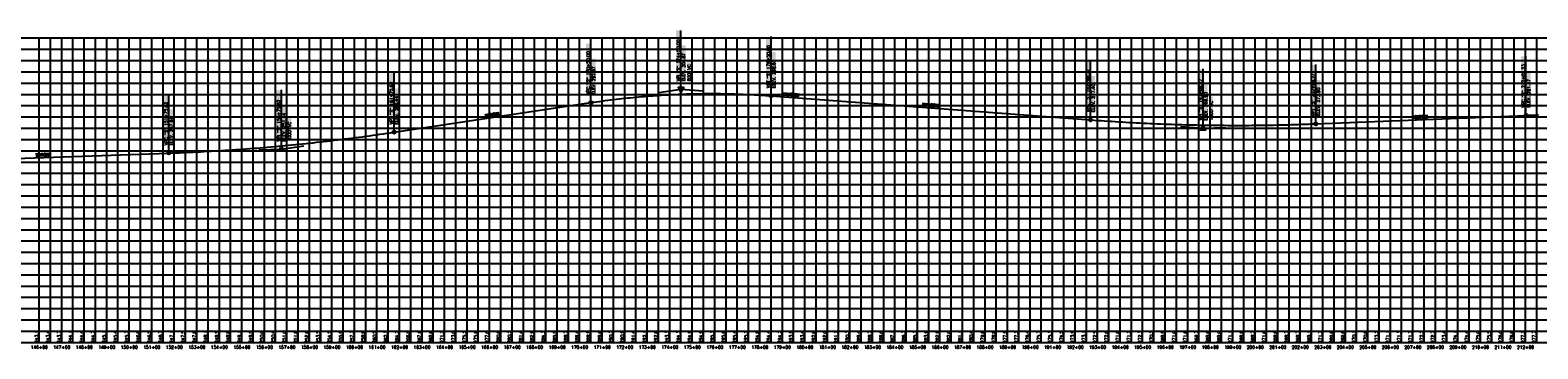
# Model space of a CAD drawing. Extents: x 114466 to 237039, y 16086 to 93345.
# Tile 7 of 81: x 151842 to 158536, y 25586 to 26999. Entities that reach past the tile are written whole.
import ezdxf
from ezdxf.enums import TextEntityAlignment as Align

# ---------------------------------------------------------------- set-up
doc = ezdxf.new("R2010")
doc.units = 0
doc.header["$LTSCALE"] = 50
doc.header["$MEASUREMENT"] = 0
doc.layers.get('0').update_dxf_attribs({"color": 1})
for name, color, linetype in [('STERL_SHIFT2-PBASE', 251, 'Continuous'), ('STERL_SHIFT2-PEGCT', 251, 'Continuous'), ('STERL_SHIFT2-PFGC', 6, 'Continuous'), ('sterl_shift2-PFGCT', 3, 'Continuous'), ('sterl_shift2-PFGCT-B', 3, 'Continuous'), ('STERL_SHIFT2-PGRID', 251, 'Continuous'), ('STERL_SHIFT2-PVGRID', 251, 'Continuous')]:
    doc.layers.add(name, color=color, linetype=linetype)
doc.styles.add('L140', font='ROMANSM.shx', dxfattribs={"height": 14})

# ---------------------------------------------------------------- blocks, each defined once
blk = doc.blocks.new('CRV_CIR')
at = {"color": 155, "const_width": 0.063, "flags": 128}
blk.add_lwpolyline([(-0.0315, 0, 1), (0.0315, 0, 1)], format="xyb", close=True, dxfattribs=at)
for radius in [0.07, 0.0187]:
    blk.add_circle((0, 0), radius)
blk = doc.blocks.new('crv_tri')
for points in [[(0.125, -0.072), (0, 0.144), (-0.125, -0.072)], [(-0.125, -0.072), (0.125, -0.072), (0, 0.144)]]:
    blk.add_hatch(color=155).paths.add_polyline_path(points)
for p, q in [((0, 0.144), (-0.125, -0.072)), ((0.125, -0.072), (0, 0.144)), ((-0.125, -0.072), (0.125, -0.072))]:
    blk.add_line(p, q)
at = {"flags": 128}
for points in [[(0, 0.144), (-0.125, -0.072), (0.125, -0.072)], [(-0.125, -0.072), (0.125, -0.072), (0, 0.144)]]:
    blk.add_lwpolyline(points, close=True, dxfattribs=at)
blk.add_circle((0, 0), 0.025)
blk.add_circle((0, 0), 0.025)
blk.add_circle((0, 0), 0.025)

msp = doc.modelspace()

# ---------------------------------------------------------------- linework, layer by layer
at = {"layer": 'STERL_SHIFT2-PBASE'}
for p, q in [((137615.98245, 25664.70566), (195633.78158, 25664.70566)), ((151881.57245, 25614.70566), (151881.57245, 25664.70566)), ((151931.57245, 25614.70566), (151931.57245, 25664.70566)), ((151981.57245, 25614.70566), (151981.57245, 25664.70566)), ((152031.57245, 25614.70566), (152031.57245, 25664.70566)), ((152081.57245, 25614.70566), (152081.57245, 25664.70566)), ((152131.57245, 25614.70566), (152131.57245, 25664.70566)), ((152181.57245, 25614.70566), (152181.57245, 25664.70566)), ((152231.57245, 25614.70566), (152231.57245, 25664.70566)), ((152281.57245, 25614.70566), (152281.57245, 25664.70566)), ((152331.57245, 25614.70566), (152331.57245, 25664.70566)), ((152381.57245, 25614.70566), (152381.57245, 25664.70566)), ((152431.57245, 25614.70566), (152431.57245, 25664.70566)), ((152481.57245, 25614.70566), (152481.57245, 25664.70566)), ((152531.57245, 25614.70566), (152531.57245, 25664.70566)), ((152581.57245, 25614.70566), (152581.57245, 25664.70566)), ((152631.57245, 25614.70566), (152631.57245, 25664.70566)), ((152681.57245, 25614.70566), (152681.57245, 25664.70566)), ((152731.57245, 25614.70566), (152731.57245, 25664.70566)), ((152781.57245, 25614.70566), (152781.57245, 25664.70566)), ((152831.57245, 25614.70566), (152831.57245, 25664.70566)), ((152881.57245, 25614.70566), (152881.57245, 25664.70566)), ((152931.57245, 25614.70566), (152931.57245, 25664.70566)), ((152981.57245, 25614.70566), (152981.57245, 25664.70566)), ((153031.57245, 25614.70566), (153031.57245, 25664.70566)), ((153081.57245, 25614.70566), (153081.57245, 25664.70566)), ((153131.57245, 25614.70566), (153131.57245, 25664.70566)), ((153181.57245, 25614.70566), (153181.57245, 25664.70566)), ((153231.57245, 25614.70566), (153231.57245, 25664.70566)), ((153281.57245, 25614.70566), (153281.57245, 25664.70566)), ((153331.57245, 25614.70566), (153331.57245, 25664.70566)), ((153381.57245, 25614.70566), (153381.57245, 25664.70566)), ((153431.57245, 25614.70566), (153431.57245, 25664.70566)), ((153481.57245, 25614.70566), (153481.57245, 25664.70566)), ((153531.57245, 25614.70566), (153531.57245, 25664.70566)), ((153581.57245, 25614.70566), (153581.57245, 25664.70566)), ((153631.57245, 25614.70566), (153631.57245, 25664.70566)), ((153681.57245, 25614.70566), (153681.57245, 25664.70566)), ((153731.57245, 25614.70566), (153731.57245, 25664.70566)), ((153781.57245, 25614.70566), (153781.57245, 25664.70566)), ((153831.57245, 25614.70566), (153831.57245, 25664.70566)), ((153881.57245, 25614.70566), (153881.57245, 25664.70566)), ((153931.57245, 25614.70566), (153931.57245, 25664.70566)), ((153981.57245, 25614.70566), (153981.57245, 25664.70566)), ((154031.57245, 25614.70566), (154031.57245, 25664.70566)), ((154081.57245, 25614.70566), (154081.57245, 25664.70566)), ((154131.57245, 25614.70566), (154131.57245, 25664.70566)), ((154181.57245, 25614.70566), (154181.57245, 25664.70566)), ((154231.57245, 25614.70566), (154231.57245, 25664.70566)), ((154281.57245, 25614.70566), (154281.57245, 25664.70566)), ((154331.57245, 25614.70566), (154331.57245, 25664.70566)), ((154381.57245, 25614.70566), (154381.57245, 25664.70566)), ((154431.57245, 25614.70566), (154431.57245, 25664.70566)), ((154481.57245, 25614.70566), (154481.57245, 25664.70566)), ((154531.57245, 25614.70566), (154531.57245, 25664.70566)), ((154581.57245, 25614.70566), (154581.57245, 25664.70566)), ((154631.57245, 25614.70566), (154631.57245, 25664.70566)), ((154681.57245, 25614.70566), (154681.57245, 25664.70566)), ((154731.57245, 25614.70566), (154731.57245, 25664.70566)), ((154781.57245, 25614.70566), (154781.57245, 25664.70566)), ((154831.57245, 25614.70566), (154831.57245, 25664.70566)), ((154881.57245, 25614.70566), (154881.57245, 25664.70566)), ((154931.57245, 25614.70566), (154931.57245, 25664.70566)), ((154981.57245, 25614.70566), (154981.57245, 25664.70566)), ((155031.57245, 25614.70566), (155031.57245, 25664.70566)), ((155081.57245, 25614.70566), (155081.57245, 25664.70566)), ((155131.57245, 25614.70566), (155131.57245, 25664.70566)), ((155181.57245, 25614.70566), (155181.57245, 25664.70566)), ((155231.57245, 25614.70566), (155231.57245, 25664.70566)), ((155281.57245, 25614.70566), (155281.57245, 25664.70566)), ((155331.57245, 25614.70566), (155331.57245, 25664.70566)), ((155381.57245, 25614.70566), (155381.57245, 25664.70566)), ((155431.57245, 25614.70566), (155431.57245, 25664.70566)), ((155481.57245, 25614.70566), (155481.57245, 25664.70566)), ((155531.57245, 25614.70566), (155531.57245, 25664.70566)), ((155581.57245, 25614.70566), (155581.57245, 25664.70566)), ((155631.57245, 25614.70566), (155631.57245, 25664.70566)), ((155681.57245, 25614.70566), (155681.57245, 25664.70566)), ((155731.57245, 25614.70566), (155731.57245, 25664.70566)), ((155781.57245, 25614.70566), (155781.57245, 25664.70566)), ((155831.57245, 25614.70566), (155831.57245, 25664.70566)), ((155881.57245, 25614.70566), (155881.57245, 25664.70566)), ((155931.57245, 25614.70566), (155931.57245, 25664.70566)), ((155981.57245, 25614.70566), (155981.57245, 25664.70566)), ((156031.57245, 25614.70566), (156031.57245, 25664.70566)), ((156081.57245, 25614.70566), (156081.57245, 25664.70566)), ((156131.57245, 25614.70566), (156131.57245, 25664.70566)), ((156181.57245, 25614.70566), (156181.57245, 25664.70566)), ((156231.57245, 25614.70566), (156231.57245, 25664.70566)), ((156281.57245, 25614.70566), (156281.57245, 25664.70566)), ((156331.57245, 25614.70566), (156331.57245, 25664.70566)), ((156381.57245, 25614.70566), (156381.57245, 25664.70566)), ((156431.57245, 25614.70566), (156431.57245, 25664.70566)), ((156481.57245, 25614.70566), (156481.57245, 25664.70566)), ((156531.57245, 25614.70566), (156531.57245, 25664.70566)), ((156581.57245, 25614.70566), (156581.57245, 25664.70566)), ((156631.57245, 25614.70566), (156631.57245, 25664.70566)), ((156681.57245, 25614.70566), (156681.57245, 25664.70566)), ((156731.57245, 25614.70566), (156731.57245, 25664.70566)), ((156781.57245, 25614.70566), (156781.57245, 25664.70566)), ((156831.57245, 25614.70566), (156831.57245, 25664.70566)), ((156881.57245, 25614.70566), (156881.57245, 25664.70566)), ((156931.57245, 25614.70566), (156931.57245, 25664.70566)), ((156981.57245, 25614.70566), (156981.57245, 25664.70566)), ((157031.57245, 25614.70566), (157031.57245, 25664.70566)), ((157081.57245, 25614.70566), (157081.57245, 25664.70566)), ((157131.57245, 25614.70566), (157131.57245, 25664.70566)), ((157181.57245, 25614.70566), (157181.57245, 25664.70566)), ((157231.57245, 25614.70566), (157231.57245, 25664.70566)), ((157281.57245, 25614.70566), (157281.57245, 25664.70566)), ((157331.57245, 25614.70566), (157331.57245, 25664.70566)), ((157381.57245, 25614.70566), (157381.57245, 25664.70566)), ((157431.57245, 25614.70566), (157431.57245, 25664.70566)), ((157481.57245, 25614.70566), (157481.57245, 25664.70566)), ((157531.57245, 25614.70566), (157531.57245, 25664.70566)), ((157581.57245, 25614.70566), (157581.57245, 25664.70566)), ((157631.57245, 25614.70566), (157631.57245, 25664.70566)), ((157681.57245, 25614.70566), (157681.57245, 25664.70566)), ((157731.57245, 25614.70566), (157731.57245, 25664.70566)), ((157781.57245, 25614.70566), (157781.57245, 25664.70566)), ((157831.57245, 25614.70566), (157831.57245, 25664.70566)), ((157881.57245, 25614.70566), (157881.57245, 25664.70566)), ((157931.57245, 25614.70566), (157931.57245, 25664.70566)), ((157981.57245, 25614.70566), (157981.57245, 25664.70566)), ((158031.57245, 25614.70566), (158031.57245, 25664.70566)), ((158081.57245, 25614.70566), (158081.57245, 25664.70566)), ((158131.57245, 25614.70566), (158131.57245, 25664.70566)), ((158181.57245, 25614.70566), (158181.57245, 25664.70566)), ((158231.57245, 25614.70566), (158231.57245, 25664.70566)), ((158281.57245, 25614.70566), (158281.57245, 25664.70566)), ((158331.57245, 25614.70566), (158331.57245, 25664.70566)), ((158381.57245, 25614.70566), (158381.57245, 25664.70566)), ((158431.57245, 25614.70566), (158431.57245, 25664.70566)), ((158481.57245, 25614.70566), (158481.57245, 25664.70566)), ((158531.57245, 25614.70566), (158531.57245, 25664.70566)), ((137615.98245, 25614.70566), (195633.78158, 25614.70566))]:
    msp.add_line(p, q, dxfattribs=at)
at = {"layer": 'STERL_SHIFT2-PFGC'}
for p, q in [((153457.19122, 26546.9142), (154331.57245, 26678.07139)), ((155131.57245, 26708.07139), (156549.84452, 26601.70098)), ((157549.84452, 26584.20098), (158483.80674, 26621.55947)), ((151340.39598, 26415.32637), (152457.19122, 26454.4142))]:
    msp.add_line(p, q, dxfattribs=at)
for points in [[(154331.57245, 26678.07139), (154344.07245, 26679.92441), (154356.57245, 26681.7335), (154369.07245, 26683.49863), (154381.57245, 26685.21982), (154394.07245, 26686.89707), (154406.57245, 26688.53037), (154419.07245, 26690.11973), (154431.57245, 26691.66514), (154444.07245, 26693.1666), (154456.57245, 26694.62412), (154469.07245, 26696.03769), (154481.57245, 26697.40732), (154494.07245, 26698.73301), (154506.57245, 26700.01475), (154519.07245, 26701.25254), (154531.57245, 26702.44639), (154544.07245, 26703.59629), (154556.57245, 26704.70225), (154569.07245, 26705.76426), (154581.57245, 26706.78232), (154594.07245, 26707.75644), (154606.57245, 26708.68662), (154619.07245, 26709.57285), (154631.57245, 26710.41514), (154644.07245, 26711.21348), (154656.57245, 26711.96787), (154669.07245, 26712.67832), (154681.57245, 26713.34482), (154694.07245, 26713.96738), (154706.57245, 26714.546), (154719.07245, 26715.08066), (154731.57245, 26715.57139), (154744.07245, 26716.01816), (154756.57245, 26716.421), (154769.07245, 26716.77988), (154781.57245, 26717.09482), (154794.07245, 26717.36582), (154806.57245, 26717.59287), (154819.07245, 26717.77598), (154831.57245, 26717.91514), (154844.07245, 26718.01035), (154856.57245, 26718.06162), (154869.07245, 26718.06894), (154881.57245, 26718.03232), (154894.07245, 26717.95176), (154906.57245, 26717.82725), (154919.07245, 26717.65879), (154931.57245, 26717.44639), (154944.07245, 26717.19004), (154956.57245, 26716.88975), (154969.07245, 26716.54551), (154981.57245, 26716.15732), (154994.07245, 26715.72519), (155006.57245, 26715.24912), (155019.07245, 26714.7291), (155031.57245, 26714.16514), (155044.07245, 26713.55723), (155056.57245, 26712.90537), (155069.07245, 26712.20957), (155081.57245, 26711.46982), (155094.07245, 26710.68613), (155106.57245, 26709.8585), (155119.07245, 26708.98691), (155131.57245, 26708.07139)], [(156549.84452, 26601.70098), (156565.46952, 26600.54314), (156581.09452, 26599.41338), (156596.71952, 26598.3117), (156612.34452, 26597.23809), (156627.96952, 26596.19256), (156643.59452, 26595.1751), (156659.21952, 26594.18572), (156674.84452, 26593.22442), (156690.46952, 26592.29119), (156706.09452, 26591.38604), (156721.71952, 26590.50896), (156737.34452, 26589.65997), (156752.96952, 26588.83904), (156768.59452, 26588.0462), (156784.21952, 26587.28143), (156799.84452, 26586.54473), (156815.46952, 26585.83611), (156831.09452, 26585.15557), (156846.71952, 26584.5031), (156862.34452, 26583.87872), (156877.96952, 26583.2824), (156893.59452, 26582.71416), (156909.21952, 26582.174), (156924.84452, 26581.66192), (156940.46952, 26581.17791), (156956.09452, 26580.72198), (156971.71952, 26580.29412), (156987.34452, 26579.89434), (157002.96952, 26579.52264), (157018.59452, 26579.17901), (157034.21952, 26578.86346), (157049.84452, 26578.57598), (157065.46952, 26578.31658), (157081.09452, 26578.08526), (157096.71952, 26577.88201), (157112.34452, 26577.70684), (157127.96952, 26577.55975), (157143.59452, 26577.44073), (157159.21952, 26577.34978), (157174.84452, 26577.28692), (157190.46952, 26577.25213), (157206.09452, 26577.24541), (157221.71952, 26577.26678), (157237.34452, 26577.31622), (157252.96952, 26577.39373), (157268.59452, 26577.49932), (157284.21952, 26577.63299), (157299.84452, 26577.79473), (157315.46952, 26577.98455), (157331.09452, 26578.20245), (157346.71952, 26578.44842), (157362.34452, 26578.72247), (157377.96952, 26579.02459), (157393.59452, 26579.35479), (157409.21952, 26579.71307), (157424.84452, 26580.09942), (157440.46952, 26580.51385), (157456.09452, 26580.95635), (157471.71952, 26581.42693), (157487.34452, 26581.92559), (157502.96952, 26582.45232), (157518.59452, 26583.00713), (157534.21952, 26583.59002), (157549.84452, 26584.20098)], [(158483.80674, 26621.55947), (158488.49424, 26621.74459), (158493.18174, 26621.92495), (158497.86924, 26622.10055), (158502.55674, 26622.27138), (158507.24424, 26622.43746), (158511.93174, 26622.59878), (158516.61924, 26622.75533), (158521.30674, 26622.90713), (158525.99424, 26623.05416), (158530.68174, 26623.19643), (158535.36924, 26623.33394), (158540.05674, 26623.4667)], [(152457.19122, 26454.4142), (152472.81622, 26454.97512), (152488.44122, 26455.5641), (152504.06622, 26456.18117), (152519.69122, 26456.82631), (152535.31622, 26457.49953), (152550.94122, 26458.20082), (152566.56622, 26458.93019), (152582.19122, 26459.68764), (152597.81622, 26460.47316), (152613.44122, 26461.28676), (152629.06622, 26462.12844), (152644.69122, 26462.99819), (152660.31622, 26463.89601), (152675.94122, 26464.82192), (152691.56622, 26465.7759), (152707.19122, 26466.75795), (152722.81622, 26467.76808), (152738.44122, 26468.80629), (152754.06622, 26469.87258), (152769.69122, 26470.96694), (152785.31622, 26472.08937), (152800.94122, 26473.23989), (152816.56622, 26474.41847), (152832.19122, 26475.62514), (152847.81622, 26476.85988), (152863.44122, 26478.1227), (152879.06622, 26479.41359), (152894.69122, 26480.73256), (152910.31622, 26482.07961), (152925.94122, 26483.45473), (152941.56622, 26484.85793), (152957.19122, 26486.2892), (152972.81622, 26487.74855), (152988.44122, 26489.23598), (153004.06622, 26490.75148), (153019.69122, 26492.29506), (153035.31622, 26493.86672), (153050.94122, 26495.46645), (153066.56622, 26497.09426), (153082.19122, 26498.75014), (153097.81622, 26500.4341), (153113.44122, 26502.14614), (153129.06622, 26503.88625), (153144.69122, 26505.65444), (153160.31622, 26507.4507), (153175.94122, 26509.27504), (153191.56622, 26511.12746), (153207.19122, 26513.00795), (153222.81622, 26514.91652), (153238.44122, 26516.85317), (153254.06622, 26518.81789), (153269.69122, 26520.81069), (153285.31622, 26522.83156), (153300.94122, 26524.88051), (153316.56622, 26526.95754), (153332.19122, 26529.06264), (153347.81622, 26531.19582), (153363.44122, 26533.35707), (153379.06622, 26535.5464), (153394.69122, 26537.76381), (153410.31622, 26540.0093), (153425.94122, 26542.28285), (153441.56622, 26544.58449), (153457.19122, 26546.9142)]]:
    msp.add_lwpolyline(points, dxfattribs=at)
at = {"layer": 'sterl_shift2-PFGCT'}
for p, q in [((154731.57245, 26738.07139), (154731.57245, 26998.47523)), ((154331.57245, 26678.07139), (154331.57245, 26943.30677)), ((155131.57245, 26708.07139), (155131.57245, 26970.89109)), ((156549.84452, 26601.70098), (156549.84452, 26864.86765)), ((157549.84452, 26584.20098), (157549.84452, 26847.36765)), ((158483.80674, 26621.55947), (158483.80674, 26884.72614)), ((153457.19122, 26546.9142), (153457.19122, 26810.08087)), ((157049.84452, 26564.20098), (157049.84452, 26827.36765)), ((152457.19122, 26454.4142), (152457.19122, 26717.58087)), ((152957.19122, 26471.9142), (152957.19122, 26735.08087))]:
    msp.add_line(p, q, dxfattribs=at)
at = {"layer": 'sterl_shift2-PFGCT', "color": 155}
for points in [[(154728.10578, 26773.53805), (154709.70578, 26773.53805), (154728.10578, 26999.27139), (154709.70578, 26999.27139)], [(154328.10578, 26713.53805), (154309.70578, 26713.53805), (154328.10578, 26939.27139), (154309.70578, 26939.27139)], [(154751.97245, 26773.67139), (154735.17245, 26773.67139), (154751.97245, 26932.47139), (154735.17245, 26932.47139)], [(155128.10578, 26743.53805), (155109.70578, 26743.53805), (155128.10578, 26969.27139), (155109.70578, 26969.27139)], [(154351.97245, 26713.67139), (154335.17245, 26713.67139), (154351.97245, 26872.47139), (154335.17245, 26872.47139)], [(154776.10578, 26773.53805), (154757.70578, 26773.53805), (154776.10578, 26865.93805), (154757.70578, 26865.93805)], [(155151.97245, 26743.67139), (155135.17245, 26743.67139), (155151.97245, 26902.47139), (155135.17245, 26902.47139)], [(156546.37785, 26637.16765), (156527.97785, 26637.16765), (156546.37785, 26862.90098), (156527.97785, 26862.90098)], [(158480.34007, 26657.02614), (158461.94007, 26657.02614), (158480.34007, 26882.75947), (158461.94007, 26882.75947)], [(153453.72455, 26582.38087), (153435.32455, 26582.38087), (153453.72455, 26808.1142), (153435.32455, 26808.1142)], [(156570.24452, 26637.30098), (156553.44452, 26637.30098), (156570.24452, 26796.10098), (156553.44452, 26796.10098)], [(157046.37785, 26599.66765), (157027.97785, 26599.66765), (157046.37785, 26825.40098), (157027.97785, 26825.40098)], [(157546.37785, 26619.66765), (157527.97785, 26619.66765), (157546.37785, 26845.40098), (157527.97785, 26845.40098)], [(158504.20674, 26657.15947), (158487.40674, 26657.15947), (158504.20674, 26815.95947), (158487.40674, 26815.95947)], [(152453.72455, 26489.88087), (152435.32455, 26489.88087), (152453.72455, 26715.6142), (152435.32455, 26715.6142)], [(152953.72455, 26507.38087), (152935.32455, 26507.38087), (152953.72455, 26733.1142), (152935.32455, 26733.1142)], [(153477.59122, 26582.5142), (153460.79122, 26582.5142), (153477.59122, 26741.3142), (153460.79122, 26741.3142)], [(155177.42542, 26708.23848), (155178.68019, 26724.99155), (155256.67013, 26702.30322), (155257.9249, 26719.05629)], [(157070.24452, 26599.80098), (157053.44452, 26599.80098), (157070.24452, 26758.60098), (157053.44452, 26758.60098)], [(157570.24452, 26619.80098), (157553.44452, 26619.80098), (157570.24452, 26778.60098), (157553.44452, 26778.60098)], [(152477.59122, 26490.0142), (152460.79122, 26490.0142), (152477.59122, 26648.8142), (152460.79122, 26648.8142)], [(152977.59122, 26507.5142), (152960.79122, 26507.5142), (152977.59122, 26666.3142), (152960.79122, 26666.3142)], [(155801.35551, 26661.44372), (155802.61028, 26678.1968), (155880.60022, 26655.50846), (155881.85499, 26672.26154)], [(157094.37785, 26602.33431), (157075.97785, 26602.33431), (157094.37785, 26705.40098), (157075.97785, 26705.40098)], [(153001.72455, 26510.04753), (152983.32455, 26510.04753), (153001.72455, 26613.1142), (152983.32455, 26613.1142)], [(153861.14726, 26611.14638), (153858.6544, 26627.7604), (153926.54848, 26620.95956), (153924.05561, 26637.57358)], [(157983.64115, 26605.15993), (157982.97182, 26621.94659), (158049.72198, 26607.79476), (158049.05265, 26624.58142)], [(151865.62104, 26437.31407), (151865.03473, 26454.10383), (151931.71409, 26439.62209), (151931.12778, 26456.41185)]]:
    msp.add_solid(points, dxfattribs=at)
at = {"layer": 'sterl_shift2-PFGCT-B'}
for p, q in [((154632.67881, 26723.23734), (154731.57245, 26738.07139)), ((154731.57245, 26738.07139), (154831.29238, 26730.59239)), ((156950.12459, 26571.67998), (157049.84452, 26564.20098)), ((157049.84452, 26564.20098), (157149.76462, 26568.19778)), ((152857.25241, 26468.41634), (152957.19122, 26471.9142)), ((152957.19122, 26471.9142), (153056.08486, 26486.74825))]:
    msp.add_line(p, q, dxfattribs=at)
at = {"layer": 'STERL_SHIFT2-PGRID'}
for p, q in [((137615.98245, 26964.70566), (195633.78158, 26964.70566)), ((137615.98245, 26914.70566), (195633.78158, 26914.70566)), ((151881.57245, 25664.70566), (151881.57245, 26964.70566)), ((151931.57245, 25664.70566), (151931.57245, 26964.70566)), ((151981.57245, 25664.70566), (151981.57245, 26964.70566)), ((152031.57245, 25664.70566), (152031.57245, 26964.70566)), ((152081.57245, 25664.70566), (152081.57245, 26964.70566)), ((152131.57245, 25664.70566), (152131.57245, 26964.70566)), ((152181.57245, 25664.70566), (152181.57245, 26964.70566)), ((152231.57245, 25664.70566), (152231.57245, 26964.70566)), ((152281.57245, 25664.70566), (152281.57245, 26964.70566)), ((152331.57245, 25664.70566), (152331.57245, 26964.70566)), ((152381.57245, 25664.70566), (152381.57245, 26964.70566)), ((152431.57245, 25664.70566), (152431.57245, 26964.70566)), ((152481.57245, 25664.70566), (152481.57245, 26964.70566)), ((152531.57245, 25664.70566), (152531.57245, 26964.70566)), ((152581.57245, 25664.70566), (152581.57245, 26964.70566)), ((152631.57245, 25664.70566), (152631.57245, 26964.70566)), ((152681.57245, 25664.70566), (152681.57245, 26964.70566)), ((152731.57245, 25664.70566), (152731.57245, 26964.70566)), ((152781.57245, 25664.70566), (152781.57245, 26964.70566)), ((152831.57245, 25664.70566), (152831.57245, 26964.70566)), ((152881.57245, 25664.70566), (152881.57245, 26964.70566)), ((152931.57245, 25664.70566), (152931.57245, 26964.70566)), ((152981.57245, 25664.70566), (152981.57245, 26964.70566)), ((153031.57245, 25664.70566), (153031.57245, 26964.70566)), ((153081.57245, 25664.70566), (153081.57245, 26964.70566)), ((153131.57245, 25664.70566), (153131.57245, 26964.70566)), ((153181.57245, 25664.70566), (153181.57245, 26964.70566)), ((153231.57245, 25664.70566), (153231.57245, 26964.70566)), ((153281.57245, 25664.70566), (153281.57245, 26964.70566)), ((153331.57245, 25664.70566), (153331.57245, 26964.70566)), ((153381.57245, 25664.70566), (153381.57245, 26964.70566)), ((153431.57245, 25664.70566), (153431.57245, 26964.70566)), ((153481.57245, 25664.70566), (153481.57245, 26964.70566)), ((153531.57245, 25664.70566), (153531.57245, 26964.70566)), ((153581.57245, 25664.70566), (153581.57245, 26964.70566)), ((153631.57245, 25664.70566), (153631.57245, 26964.70566)), ((153681.57245, 25664.70566), (153681.57245, 26964.70566)), ((153731.57245, 25664.70566), (153731.57245, 26964.70566)), ((153781.57245, 25664.70566), (153781.57245, 26964.70566)), ((153831.57245, 25664.70566), (153831.57245, 26964.70566)), ((153881.57245, 25664.70566), (153881.57245, 26964.70566)), ((153931.57245, 25664.70566), (153931.57245, 26964.70566)), ((153981.57245, 25664.70566), (153981.57245, 26964.70566)), ((154031.57245, 25664.70566), (154031.57245, 26964.70566)), ((154081.57245, 25664.70566), (154081.57245, 26964.70566)), ((154131.57245, 25664.70566), (154131.57245, 26964.70566)), ((154181.57245, 25664.70566), (154181.57245, 26964.70566)), ((154231.57245, 25664.70566), (154231.57245, 26964.70566)), ((154281.57245, 25664.70566), (154281.57245, 26964.70566)), ((154331.57245, 25664.70566), (154331.57245, 26964.70566)), ((154381.57245, 25664.70566), (154381.57245, 26964.70566)), ((154431.57245, 25664.70566), (154431.57245, 26964.70566)), ((154481.57245, 25664.70566), (154481.57245, 26964.70566)), ((154531.57245, 25664.70566), (154531.57245, 26964.70566)), ((154581.57245, 25664.70566), (154581.57245, 26964.70566)), ((154631.57245, 25664.70566), (154631.57245, 26964.70566)), ((154681.57245, 25664.70566), (154681.57245, 26964.70566)), ((154731.57245, 25664.70566), (154731.57245, 26964.70566)), ((154781.57245, 25664.70566), (154781.57245, 26964.70566)), ((154831.57245, 25664.70566), (154831.57245, 26964.70566)), ((154881.57245, 25664.70566), (154881.57245, 26964.70566)), ((154931.57245, 25664.70566), (154931.57245, 26964.70566)), ((154981.57245, 25664.70566), (154981.57245, 26964.70566)), ((155031.57245, 25664.70566), (155031.57245, 26964.70566)), ((155081.57245, 25664.70566), (155081.57245, 26964.70566)), ((155131.57245, 25664.70566), (155131.57245, 26964.70566)), ((155181.57245, 25664.70566), (155181.57245, 26964.70566)), ((155231.57245, 25664.70566), (155231.57245, 26964.70566)), ((155281.57245, 25664.70566), (155281.57245, 26964.70566)), ((155331.57245, 25664.70566), (155331.57245, 26964.70566)), ((155381.57245, 25664.70566), (155381.57245, 26964.70566)), ((155431.57245, 25664.70566), (155431.57245, 26964.70566)), ((155481.57245, 25664.70566), (155481.57245, 26964.70566)), ((155531.57245, 25664.70566), (155531.57245, 26964.70566)), ((155581.57245, 25664.70566), (155581.57245, 26964.70566)), ((155631.57245, 25664.70566), (155631.57245, 26964.70566)), ((155681.57245, 25664.70566), (155681.57245, 26964.70566)), ((155731.57245, 25664.70566), (155731.57245, 26964.70566)), ((155781.57245, 25664.70566), (155781.57245, 26964.70566)), ((155831.57245, 25664.70566), (155831.57245, 26964.70566)), ((155881.57245, 25664.70566), (155881.57245, 26964.70566)), ((155931.57245, 25664.70566), (155931.57245, 26964.70566)), ((155981.57245, 25664.70566), (155981.57245, 26964.70566)), ((156031.57245, 25664.70566), (156031.57245, 26964.70566)), ((156081.57245, 25664.70566), (156081.57245, 26964.70566)), ((156131.57245, 25664.70566), (156131.57245, 26964.70566)), ((156181.57245, 25664.70566), (156181.57245, 26964.70566)), ((156231.57245, 25664.70566), (156231.57245, 26964.70566)), ((156281.57245, 25664.70566), (156281.57245, 26964.70566)), ((156331.57245, 25664.70566), (156331.57245, 26964.70566)), ((156381.57245, 25664.70566), (156381.57245, 26964.70566)), ((156431.57245, 25664.70566), (156431.57245, 26964.70566)), ((156481.57245, 25664.70566), (156481.57245, 26964.70566)), ((156531.57245, 25664.70566), (156531.57245, 26964.70566)), ((156581.57245, 25664.70566), (156581.57245, 26964.70566)), ((156631.57245, 25664.70566), (156631.57245, 26964.70566)), ((156681.57245, 25664.70566), (156681.57245, 26964.70566)), ((156731.57245, 25664.70566), (156731.57245, 26964.70566)), ((156781.57245, 25664.70566), (156781.57245, 26964.70566)), ((156831.57245, 25664.70566), (156831.57245, 26964.70566)), ((156881.57245, 25664.70566), (156881.57245, 26964.70566)), ((156931.57245, 25664.70566), (156931.57245, 26964.70566)), ((156981.57245, 25664.70566), (156981.57245, 26964.70566)), ((157031.57245, 25664.70566), (157031.57245, 26964.70566)), ((157081.57245, 25664.70566), (157081.57245, 26964.70566)), ((157131.57245, 25664.70566), (157131.57245, 26964.70566)), ((157181.57245, 25664.70566), (157181.57245, 26964.70566)), ((157231.57245, 25664.70566), (157231.57245, 26964.70566)), ((157281.57245, 25664.70566), (157281.57245, 26964.70566)), ((157331.57245, 25664.70566), (157331.57245, 26964.70566)), ((157381.57245, 25664.70566), (157381.57245, 26964.70566)), ((157431.57245, 25664.70566), (157431.57245, 26964.70566)), ((157481.57245, 25664.70566), (157481.57245, 26964.70566)), ((157531.57245, 25664.70566), (157531.57245, 26964.70566)), ((157581.57245, 25664.70566), (157581.57245, 26964.70566)), ((157631.57245, 25664.70566), (157631.57245, 26964.70566)), ((157681.57245, 25664.70566), (157681.57245, 26964.70566)), ((157731.57245, 25664.70566), (157731.57245, 26964.70566)), ((157781.57245, 25664.70566), (157781.57245, 26964.70566)), ((157831.57245, 25664.70566), (157831.57245, 26964.70566)), ((157881.57245, 25664.70566), (157881.57245, 26964.70566)), ((157931.57245, 25664.70566), (157931.57245, 26964.70566)), ((157981.57245, 25664.70566), (157981.57245, 26964.70566)), ((158031.57245, 25664.70566), (158031.57245, 26964.70566)), ((158081.57245, 25664.70566), (158081.57245, 26964.70566)), ((158131.57245, 25664.70566), (158131.57245, 26964.70566)), ((158181.57245, 25664.70566), (158181.57245, 26964.70566)), ((158231.57245, 25664.70566), (158231.57245, 26964.70566)), ((158281.57245, 25664.70566), (158281.57245, 26964.70566)), ((158331.57245, 25664.70566), (158331.57245, 26964.70566)), ((158381.57245, 25664.70566), (158381.57245, 26964.70566)), ((158431.57245, 25664.70566), (158431.57245, 26964.70566)), ((158481.57245, 25664.70566), (158481.57245, 26964.70566)), ((158531.57245, 25664.70566), (158531.57245, 26964.70566)), ((137615.98245, 26864.70566), (195633.78158, 26864.70566)), ((137615.98245, 26814.70566), (195633.78158, 26814.70566)), ((137615.98245, 26764.70566), (195633.78158, 26764.70566)), ((137615.98245, 26714.70566), (195633.78158, 26714.70566)), ((137615.98245, 26664.70566), (195633.78158, 26664.70566)), ((137615.98245, 26614.70566), (195633.78158, 26614.70566)), ((137615.98245, 26564.70566), (195633.78158, 26564.70566)), ((137615.98245, 26514.70566), (195633.78158, 26514.70566)), ((137615.98245, 26464.70566), (195633.78158, 26464.70566)), ((137615.98245, 26414.70566), (195633.78158, 26414.70566)), ((137615.98245, 26364.70566), (195633.78158, 26364.70566)), ((137615.98245, 26314.70566), (195633.78158, 26314.70566)), ((137615.98245, 26264.70566), (195633.78158, 26264.70566)), ((137615.98245, 26214.70566), (195633.78158, 26214.70566)), ((137615.98245, 26164.70566), (195633.78158, 26164.70566)), ((137615.98245, 26114.70566), (195633.78158, 26114.70566)), ((137615.98245, 26064.70566), (195633.78158, 26064.70566)), ((137615.98245, 26014.70566), (195633.78158, 26014.70566)), ((137615.98245, 25964.70566), (195633.78158, 25964.70566)), ((137615.98245, 25914.70566), (195633.78158, 25914.70566)), ((137615.98245, 25864.70566), (195633.78158, 25864.70566)), ((137615.98245, 25814.70566), (195633.78158, 25814.70566)), ((137615.98245, 25764.70566), (195633.78158, 25764.70566)), ((137615.98245, 25714.70566), (195633.78158, 25714.70566))]:
    msp.add_line(p, q, dxfattribs=at)
at = {"layer": 'STERL_SHIFT2-PVGRID'}
for p, q in [((154231.57245, 25664.70566), (154231.57245, 26658.01566)), ((154281.57245, 25664.70566), (154281.57245, 26656.48417)), ((154331.57245, 25664.70566), (154331.57245, 26659.15482)), ((154381.57245, 25664.70566), (154381.57245, 26662.53775)), ((154431.57245, 25664.70566), (154431.57245, 26666.14256)), ((154481.57245, 25664.70566), (154481.57245, 26669.09386)), ((154531.57245, 25664.70566), (154531.57245, 26671.86394)), ((154581.57245, 25664.70566), (154581.57245, 26675.0904)), ((154631.57245, 25664.70566), (154631.57245, 26678.47215)), ((154681.57245, 25664.70566), (154681.57245, 26681.29927)), ((154731.57245, 25664.70566), (154731.57245, 26686.02495)), ((154781.57245, 25664.70566), (154781.57245, 26689.13615)), ((154831.57245, 25664.70566), (154831.57245, 26689.20193)), ((154881.57245, 25664.70566), (154881.57245, 26690.99375)), ((154931.57245, 25664.70566), (154931.57245, 26692.63339)), ((154981.57245, 25664.70566), (154981.57245, 26691.64766)), ((155031.57245, 25664.70566), (155031.57245, 26690.61598)), ((155081.57245, 25664.70566), (155081.57245, 26688.81224)), ((155131.57245, 25664.70566), (155131.57245, 26686.80584)), ((155181.57245, 25664.70566), (155181.57245, 26685.47282)), ((155231.57245, 25664.70566), (155231.57245, 26684.28678)), ((155281.57245, 25664.70566), (155281.57245, 26681.80164)), ((155331.57245, 25664.70566), (155331.57245, 26677.57407)), ((155381.57245, 25664.70566), (155381.57245, 26674.67204)), ((155431.57245, 25664.70566), (155431.57245, 26670.6205)), ((155481.57245, 25664.70566), (155481.57245, 26666.17885)), ((155531.57245, 25664.70566), (155531.57245, 26661.65128)), ((155581.57245, 25664.70566), (155581.57245, 26658.30548)), ((155631.57245, 25664.70566), (155631.57245, 26654.61276)), ((155681.57245, 25664.70566), (155681.57245, 26650.14762)), ((155731.57245, 25664.70566), (155731.57245, 26646.21839)), ((153731.57245, 25664.70566), (153731.57245, 26579.92093)), ((153781.57245, 25664.70566), (153781.57245, 26590.73132)), ((153831.57245, 25664.70566), (153831.57245, 26593.54027)), ((153881.57245, 25664.70566), (153881.57245, 26599.87001)), ((153931.57245, 25664.70566), (153931.57245, 26617.54375)), ((153981.57245, 25664.70566), (153981.57245, 26615.5025)), ((154031.57245, 25664.70566), (154031.57245, 26621.8828)), ((154081.57245, 25664.70566), (154081.57245, 26629.23729)), ((154131.57245, 25664.70566), (154131.57245, 26636.25379)), ((154181.57245, 25664.70566), (154181.57245, 26642.19051)), ((155781.57245, 25664.70566), (155781.57245, 26640.96403)), ((155831.57245, 25664.70566), (155831.57245, 26634.43368)), ((155881.57245, 25664.70566), (155881.57245, 26629.11836)), ((155931.57245, 25664.70566), (155931.57245, 26624.46664)), ((155981.57245, 25664.70566), (155981.57245, 26620.37227)), ((156031.57245, 25664.70566), (156031.57245, 26616.58109)), ((156081.57245, 25664.70566), (156081.57245, 26612.60402)), ((156131.57245, 25664.70566), (156131.57245, 26608.72477)), ((156181.57245, 25664.70566), (156181.57245, 26604.4535)), ((156231.57245, 25664.70566), (156231.57245, 26600.95206)), ((156281.57245, 25664.70566), (156281.57245, 26596.91238)), ((156331.57245, 25664.70566), (156331.57245, 26593.12174)), ((156381.57245, 25664.70566), (156381.57245, 26591.13185)), ((156431.57245, 25664.70566), (156431.57245, 26587.16675)), ((156481.57245, 25664.70566), (156481.57245, 26584.3787)), ((156531.57245, 25664.70566), (156531.57245, 26580.11656)), ((157831.57245, 25664.70566), (157831.57245, 26580.82921)), ((158131.57245, 25664.70566), (158131.57245, 26581.93813)), ((158181.57245, 25664.70566), (158181.57245, 26585.16782)), ((158231.57245, 25664.70566), (158231.57245, 26586.56638)), ((158281.57245, 25664.70566), (158281.57245, 26589.80531)), ((158331.57245, 25664.70566), (158331.57245, 26592.05972)), ((158381.57245, 25664.70566), (158381.57245, 26594.94038)), ((158431.57245, 25664.70566), (158431.57245, 26597.71709)), ((158481.57245, 25664.70566), (158481.57245, 26600.54302)), ((158531.57245, 25664.70566), (158531.57245, 26603.23953)), ((153381.57245, 25664.70566), (153381.57245, 26517.24128)), ((153431.57245, 25664.70566), (153431.57245, 26526.05514)), ((153481.57245, 25664.70566), (153481.57245, 26535.46126)), ((153531.57245, 25664.70566), (153531.57245, 26544.72973)), ((153581.57245, 25664.70566), (153581.57245, 26554.34858)), ((153631.57245, 25664.70566), (153631.57245, 26562.67015)), ((153681.57245, 25664.70566), (153681.57245, 26570.50764)), ((156581.57245, 25664.70566), (156581.57245, 26576.96415)), ((156631.57245, 25664.70566), (156631.57245, 26574.65384)), ((156681.57245, 25664.70566), (156681.57245, 26572.53307)), ((156731.57245, 25664.70566), (156731.57245, 26570.5772)), ((156781.57245, 25664.70566), (156781.57245, 26576.0149)), ((156831.57245, 25664.70566), (156831.57245, 26565.89016)), ((156881.57245, 25664.70566), (156881.57245, 26564.31588)), ((156931.57245, 25664.70566), (156931.57245, 26569.67866)), ((156981.57245, 25664.70566), (156981.57245, 26572.61488)), ((157031.57245, 25664.70566), (157031.57245, 26563.00359)), ((157081.57245, 25664.70566), (157081.57245, 26562.86273)), ((157131.57245, 25664.70566), (157131.57245, 26559.92935)), ((157181.57245, 25664.70566), (157181.57245, 26570.43092)), ((157231.57245, 25664.70566), (157231.57245, 26558.68492)), ((157281.57245, 25664.70566), (157281.57245, 26558.27062)), ((157331.57245, 25664.70566), (157331.57245, 26569.80358)), ((157381.57245, 25664.70566), (157381.57245, 26557.8741)), ((157431.57245, 25664.70566), (157431.57245, 26558.10702)), ((157481.57245, 25664.70566), (157481.57245, 26558.30582)), ((157531.57245, 25664.70566), (157531.57245, 26560.14425)), ((157581.57245, 25664.70566), (157581.57245, 26573.09803)), ((157631.57245, 25664.70566), (157631.57245, 26562.74566)), ((157681.57245, 25664.70566), (157681.57245, 26562.76768)), ((157731.57245, 25664.70566), (157731.57245, 26564.98197)), ((157781.57245, 25664.70566), (157781.57245, 26567.73688)), ((157881.57245, 25664.70566), (157881.57245, 26570.43298)), ((157931.57245, 25664.70566), (157931.57245, 26571.19798)), ((157981.57245, 25664.70566), (157981.57245, 26573.36068)), ((158031.57245, 25664.70566), (158031.57245, 26575.49461)), ((158081.57245, 25664.70566), (158081.57245, 26578.39507)), ((152331.57245, 25664.70566), (152331.57245, 26444.91217)), ((152381.57245, 25664.70566), (152381.57245, 26447.11846)), ((152431.57245, 25664.70566), (152431.57245, 26448.4056)), ((152481.57245, 25664.70566), (152481.57245, 26450.43329)), ((152531.57245, 25664.70566), (152531.57245, 26452.12665)), ((152581.57245, 25664.70566), (152581.57245, 26453.60742)), ((152631.57245, 25664.70566), (152631.57245, 26454.97818)), ((152681.57245, 25664.70566), (152681.57245, 26456.98975)), ((152731.57245, 25664.70566), (152731.57245, 26458.67646)), ((152781.57245, 25664.70566), (152781.57245, 26460.29843)), ((152831.57245, 25664.70566), (152831.57245, 26462.14828)), ((152881.57245, 25664.70566), (152881.57245, 26464.51945)), ((152931.57245, 25664.70566), (152931.57245, 26466.83039)), ((152981.57245, 25664.70566), (152981.57245, 26469.7846)), ((153031.57245, 25664.70566), (153031.57245, 26473.52734)), ((153081.57245, 25664.70566), (153081.57245, 26477.66505)), ((153131.57245, 25664.70566), (153131.57245, 26482.0729)), ((153181.57245, 25664.70566), (153181.57245, 26487.40222)), ((153231.57245, 25664.70566), (153231.57245, 26494.22968)), ((153281.57245, 25664.70566), (153281.57245, 26501.43704)), ((153331.57245, 25664.70566), (153331.57245, 26508.92152)), ((151881.57245, 25664.70566), (151881.57245, 26430.00819)), ((151931.57245, 25664.70566), (151931.57245, 26431.68416)), ((151981.57245, 25664.70566), (151981.57245, 26433.38415)), ((152031.57245, 25664.70566), (152031.57245, 26435.02849)), ((152081.57245, 25664.70566), (152081.57245, 26436.77325)), ((152131.57245, 25664.70566), (152131.57245, 26438.21398)), ((152181.57245, 25664.70566), (152181.57245, 26440.32706)), ((152231.57245, 25664.70566), (152231.57245, 26441.91449)), ((152281.57245, 25664.70566), (152281.57245, 26443.24518))]:
    msp.add_line(p, q, dxfattribs=at)

# ---------------------------------------------------------------- block references
at = {"layer": 'sterl_shift2-PFGCT-B', "xscale": 100, "yscale": 100, "zscale": 100, "rotation": 180}
msp.add_blockref('crv_tri', (154731.57245, 26738.07139), dxfattribs=at)
at = {"layer": 'sterl_shift2-PFGCT-B', "xscale": 100, "yscale": 100, "zscale": 100}
for name, p in [('CRV_CIR', (155131.57245, 26708.07139)), ('CRV_CIR', (154331.57245, 26678.07139)), ('CRV_CIR', (156549.84452, 26601.70098)), ('CRV_CIR', (157549.84452, 26584.20098)), ('CRV_CIR', (158483.80674, 26621.55947)), ('CRV_CIR', (153457.19122, 26546.9142)), ('crv_tri', (157049.84452, 26564.20098)), ('CRV_CIR', (152457.19122, 26454.4142)), ('crv_tri', (152957.19122, 26471.9142))]:
    msp.add_blockref(name, p, dxfattribs=at)

# ---------------------------------------------------------------- texts
at = {"layer": 'STERL_SHIFT2-PEGCT', "style": 'L140'}
for s, p in [('243.1', (151881.57245, 25639.70566)), ('243.4', (151931.57245, 25639.70566)), ('243.7', (151981.57245, 25639.70566)), ('244.1', (152031.57245, 25639.70566)), ('244.4', (152081.57245, 25639.70566)), ('244.7', (152131.57245, 25639.70566)), ('245.1', (152181.57245, 25639.70566)), ('245.4', (152231.57245, 25639.70566)), ('245.7', (152281.57245, 25639.70566)), ('246.0', (152331.57245, 25639.70566)), ('246.5', (152381.57245, 25639.70566)), ('246.7', (152431.57245, 25639.70566)), ('247.1', (152481.57245, 25639.70566)), ('247.5', (152531.57245, 25639.70566)), ('247.8', (152581.57245, 25639.70566)), ('248.1', (152631.57245, 25639.70566)), ('248.5', (152681.57245, 25639.70566)), ('248.8', (152731.57245, 25639.70566)), ('249.1', (152781.57245, 25639.70566)), ('249.5', (152831.57245, 25639.70566)), ('250.0', (152881.57245, 25639.70566)), ('250.4', (152931.57245, 25639.70566)), ('251.0', (152981.57245, 25639.70566)), ('251.8', (153031.57245, 25639.70566)), ('252.6', (153081.57245, 25639.70566)), ('253.5', (153131.57245, 25639.70566)), ('254.5', (153181.57245, 25639.70566)), ('255.9', (153231.57245, 25639.70566)), ('257.3', (153281.57245, 25639.70566)), ('258.8', (153331.57245, 25639.70566)), ('260.5', (153381.57245, 25639.70566)), ('262.3', (153431.57245, 25639.70566)), ('264.2', (153481.57245, 25639.70566)), ('266.0', (153531.57245, 25639.70566)), ('267.9', (153581.57245, 25639.70566)), ('269.6', (153631.57245, 25639.70566)), ('271.2', (153681.57245, 25639.70566)), ('273.0', (153731.57245, 25639.70566)), ('275.2', (153781.57245, 25639.70566)), ('275.8', (153831.57245, 25639.70566)), ('277.0', (153881.57245, 25639.70566)), ('280.6', (153931.57245, 25639.70566)), ('280.2', (153981.57245, 25639.70566)), ('281.4', (154031.57245, 25639.70566)), ('282.9', (154081.57245, 25639.70566)), ('284.3', (154131.57245, 25639.70566)), ('285.5', (154181.57245, 25639.70566)), ('288.7', (154231.57245, 25639.70566)), ('288.4', (154281.57245, 25639.70566)), ('288.9', (154331.57245, 25639.70566)), ('289.6', (154381.57245, 25639.70566)), ('290.3', (154431.57245, 25639.70566)), ('290.9', (154481.57245, 25639.70566)), ('291.4', (154531.57245, 25639.70566)), ('292.1', (154581.57245, 25639.70566)), ('292.8', (154631.57245, 25639.70566)), ('293.3', (154681.57245, 25639.70566)), ('294.3', (154731.57245, 25639.70566)), ('294.9', (154781.57245, 25639.70566)), ('294.9', (154831.57245, 25639.70566)), ('295.3', (154881.57245, 25639.70566)), ('295.6', (154931.57245, 25639.70566)), ('295.4', (154981.57245, 25639.70566)), ('295.2', (155031.57245, 25639.70566)), ('294.8', (155081.57245, 25639.70566)), ('294.4', (155131.57245, 25639.70566)), ('294.2', (155181.57245, 25639.70566)), ('293.9', (155231.57245, 25639.70566)), ('293.4', (155281.57245, 25639.70566)), ('292.6', (155331.57245, 25639.70566)), ('292.0', (155381.57245, 25639.70566)), ('291.2', (155431.57245, 25639.70566)), ('290.3', (155481.57245, 25639.70566)), ('289.4', (155531.57245, 25639.70566)), ('288.7', (155581.57245, 25639.70566)), ('288.0', (155631.57245, 25639.70566)), ('287.1', (155681.57245, 25639.70566)), ('286.3', (155731.57245, 25639.70566)), ('285.3', (155781.57245, 25639.70566)), ('283.9', (155831.57245, 25639.70566)), ('282.9', (155881.57245, 25639.70566)), ('282.0', (155931.57245, 25639.70566)), ('281.1', (155981.57245, 25639.70566)), ('280.4', (156031.57245, 25639.70566)), ('279.6', (156081.57245, 25639.70566)), ('278.8', (156131.57245, 25639.70566)), ('277.9', (156181.57245, 25639.70566)), ('277.2', (156231.57245, 25639.70566)), ('276.4', (156281.57245, 25639.70566)), ('275.7', (156331.57245, 25639.70566)), ('275.3', (156381.57245, 25639.70566)), ('274.5', (156431.57245, 25639.70566)), ('273.9', (156481.57245, 25639.70566)), ('273.1', (156531.57245, 25639.70566)), ('272.5', (156581.57245, 25639.70566)), ('272.0', (156631.57245, 25639.70566)), ('271.6', (156681.57245, 25639.70566)), ('271.2', (156731.57245, 25639.70566)), ('272.3', (156781.57245, 25639.70566)), ('270.2', (156831.57245, 25639.70566)), ('269.9', (156881.57245, 25639.70566)), ('271.0', (156931.57245, 25639.70566)), ('271.6', (156981.57245, 25639.70566)), ('269.7', (157031.57245, 25639.70566)), ('269.6', (157081.57245, 25639.70566)), ('269.0', (157131.57245, 25639.70566)), ('271.1', (157181.57245, 25639.70566)), ('268.8', (157231.57245, 25639.70566)), ('268.7', (157281.57245, 25639.70566)), ('271.0', (157331.57245, 25639.70566)), ('268.6', (157381.57245, 25639.70566)), ('268.7', (157431.57245, 25639.70566)), ('268.7', (157481.57245, 25639.70566)), ('269.1', (157531.57245, 25639.70566)), ('271.7', (157581.57245, 25639.70566)), ('269.6', (157631.57245, 25639.70566)), ('269.6', (157681.57245, 25639.70566)), ('270.1', (157731.57245, 25639.70566)), ('270.6', (157781.57245, 25639.70566)), ('273.2', (157831.57245, 25639.70566)), ('271.1', (157881.57245, 25639.70566)), ('271.3', (157931.57245, 25639.70566)), ('271.7', (157981.57245, 25639.70566)), ('272.2', (158031.57245, 25639.70566)), ('272.7', (158081.57245, 25639.70566)), ('273.4', (158131.57245, 25639.70566)), ('274.1', (158181.57245, 25639.70566)), ('274.4', (158231.57245, 25639.70566)), ('275.0', (158281.57245, 25639.70566)), ('275.5', (158331.57245, 25639.70566)), ('276.0', (158381.57245, 25639.70566)), ('276.6', (158431.57245, 25639.70566)), ('277.2', (158481.57245, 25639.70566)), ('277.7', (158531.57245, 25639.70566))]:
    msp.add_text(s, height=14, rotation=90, dxfattribs=at).set_placement(p, align=Align.BOTTOM_CENTER)
for s, p in [('146+00', (151881.57245, 25593.70566)), ('147+00', (151981.57245, 25593.70566)), ('148+00', (152081.57245, 25593.70566)), ('149+00', (152181.57245, 25593.70566)), ('150+00', (152281.57245, 25593.70566)), ('151+00', (152381.57245, 25593.70566)), ('152+00', (152481.57245, 25593.70566)), ('153+00', (152581.57245, 25593.70566)), ('154+00', (152681.57245, 25593.70566)), ('155+00', (152781.57245, 25593.70566)), ('156+00', (152881.57245, 25593.70566)), ('157+00', (152981.57245, 25593.70566)), ('158+00', (153081.57245, 25593.70566)), ('159+00', (153181.57245, 25593.70566)), ('160+00', (153281.57245, 25593.70566)), ('161+00', (153381.57245, 25593.70566)), ('162+00', (153481.57245, 25593.70566)), ('163+00', (153581.57245, 25593.70566)), ('164+00', (153681.57245, 25593.70566)), ('165+00', (153781.57245, 25593.70566)), ('166+00', (153881.57245, 25593.70566)), ('167+00', (153981.57245, 25593.70566)), ('168+00', (154081.57245, 25593.70566)), ('169+00', (154181.57245, 25593.70566)), ('170+00', (154281.57245, 25593.70566)), ('171+00', (154381.57245, 25593.70566)), ('172+00', (154481.57245, 25593.70566)), ('173+00', (154581.57245, 25593.70566)), ('174+00', (154681.57245, 25593.70566)), ('175+00', (154781.57245, 25593.70566)), ('176+00', (154881.57245, 25593.70566)), ('177+00', (154981.57245, 25593.70566)), ('178+00', (155081.57245, 25593.70566)), ('179+00', (155181.57245, 25593.70566)), ('180+00', (155281.57245, 25593.70566)), ('181+00', (155381.57245, 25593.70566)), ('182+00', (155481.57245, 25593.70566)), ('183+00', (155581.57245, 25593.70566)), ('184+00', (155681.57245, 25593.70566)), ('185+00', (155781.57245, 25593.70566)), ('186+00', (155881.57245, 25593.70566)), ('187+00', (155981.57245, 25593.70566)), ('188+00', (156081.57245, 25593.70566)), ('189+00', (156181.57245, 25593.70566)), ('190+00', (156281.57245, 25593.70566)), ('191+00', (156381.57245, 25593.70566)), ('192+00', (156481.57245, 25593.70566)), ('193+00', (156581.57245, 25593.70566)), ('194+00', (156681.57245, 25593.70566)), ('195+00', (156781.57245, 25593.70566)), ('196+00', (156881.57245, 25593.70566)), ('197+00', (156981.57245, 25593.70566)), ('198+00', (157081.57245, 25593.70566)), ('199+00', (157181.57245, 25593.70566)), ('200+00', (157281.57245, 25593.70566)), ('201+00', (157381.57245, 25593.70566)), ('202+00', (157481.57245, 25593.70566)), ('203+00', (157581.57245, 25593.70566)), ('204+00', (157681.57245, 25593.70566)), ('205+00', (157781.57245, 25593.70566)), ('206+00', (157881.57245, 25593.70566)), ('207+00', (157981.57245, 25593.70566)), ('208+00', (158081.57245, 25593.70566)), ('209+00', (158181.57245, 25593.70566)), ('210+00', (158281.57245, 25593.70566)), ('211+00', (158381.57245, 25593.70566)), ('212+00', (158481.57245, 25593.70566))]:
    msp.add_text(s, height=14, dxfattribs=at).set_placement(p, align=Align.MIDDLE_CENTER)
at = {"layer": 'sterl_shift2-PFGCT', "style": 'L140'}
for s, p in [('VPI "S" 174+50.00', (154726.57245, 26773.07139)), ('VPC "S" 170+50.00', (154326.57245, 26713.07139)), ('ELEV. 304.67', (154750.57245, 26773.07139)), ('VPT "S" 178+50.00', (155126.57245, 26743.07139)), ('ELEV. 298.67', (155150.57245, 26743.07139)), ('ELEV. 292.67', (154350.57245, 26713.07139)), ("800' VC", (154774.57245, 26773.07139)), ('VPC "S" 192+68.27', (156544.84452, 26636.70098)), ('VPT "S" 202+68.27', (157544.84452, 26619.20098)), ('VPC "S" 212+02.23', (158478.80674, 26656.55947)), ('VPT "S" 161+75.62', (153452.19122, 26581.9142)), ('ELEV. 277.40', (156568.84452, 26636.70098)), ('VPI "S" 197+68.27', (157044.84452, 26599.20098)), ('ELEV. 273.90', (157568.84452, 26619.20098)), ('ELEV. 281.37', (158502.80674, 26656.55947)), ('VPC "S" 151+75.62', (152452.19122, 26489.4142)), ('VPI "S" 156+75.62', (152952.19122, 26506.9142)), ('ELEV. 266.44', (153476.19122, 26581.9142)), ('ELEV. 269.90', (157068.84452, 26599.20098)), ("1000' VC", (157092.84452, 26599.20098)), ('ELEV. 247.94', (152476.19122, 26489.4142)), ('ELEV. 251.44', (152976.19122, 26506.9142)), ("1000' VC", (153000.19122, 26506.9142))]:
    msp.add_text(s, height=14, rotation=90, dxfattribs=at).set_placement(p)
for s, rotation, p in [('-1.50%', 355.716666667, (155217.15234, 26706.66694)), ('-1.50%', 355.716666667, (155841.08243, 26659.87218)), ('3.00%', 8.533333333, (153893.64013, 26617.43747)), ('0.80%', 2.283333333, (158016.62579, 26607.87623)), ('0.70%', 2, (151898.6187, 26439.86723))]:
    msp.add_text(s, height=14, rotation=rotation, dxfattribs=at).set_placement(p, align=Align.CENTER)

doc.saveas('drawing.dxf')
